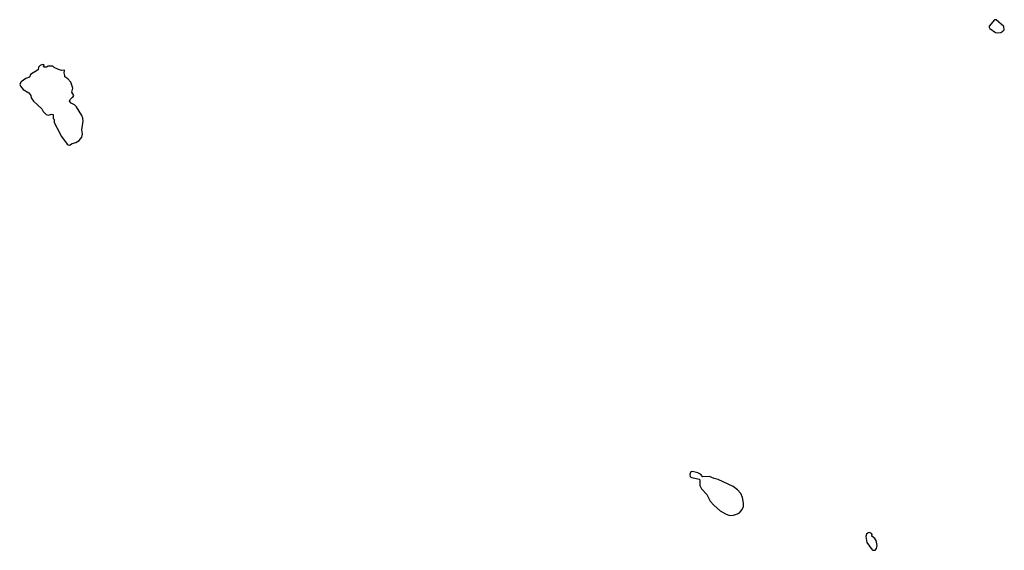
# Model space of a CAD drawing. Extents: x 2219101 to 2444320, y 201258 to 358766.
# Tile 18 of 256: x 2265481 to 2277777, y 220497 to 227120. Entities that reach past the tile are written whole.
import ezdxf

# ---------------------------------------------------------------- set-up
doc = ezdxf.new("R2010")
doc.units = 0

msp = doc.modelspace()

# ---------------------------------------------------------------- linework, layer by layer
at = {"layer": '0CON10XD'}
for points in [[(2277695, 226958), (2277735, 226962), (2277760, 226975), (2277777, 226993), (2277772, 227035), (2277675, 227120), (2277655, 227120), (2277589, 227041), (2277587, 227027), (2277595, 227010), (2277665, 226962), (2277695, 226958)], [(2266105, 225554), (2266135, 225574), (2266181, 225589), (2266226, 225614), (2266259, 225655), (2266264, 225694), (2266257, 225747), (2266272, 225855), (2266269, 225889), (2266256, 225926), (2266192, 226032), (2266165, 226058), (2266125, 226078), (2266102, 226105), (2266110, 226125), (2266135, 226150), (2266146, 226154), (2266157, 226173), (2266132, 226215), (2266143, 226265), (2266119, 226339), (2266081, 226382), (2266044, 226405), (2266047, 226425), (2266036, 226455), (2266040, 226485), (2266035, 226490), (2266005, 226484), (2265965, 226498), (2265913, 226523), (2265895, 226540), (2265835, 226538), (2265815, 226528), (2265788, 226528), (2265780, 226535), (2265788, 226558), (2265765, 226561), (2265735, 226547), (2265715, 226526), (2265712, 226495), (2265705, 226488), (2265615, 226436), (2265605, 226404), (2265558, 226385), (2265500, 226345), (2265481, 226315), (2265492, 226292), (2265525, 226247), (2265596, 226206), (2265620, 226175), (2265624, 226145), (2265655, 226101), (2265758, 226008), (2265774, 225975), (2265810, 225935), (2265845, 225930), (2265875, 225942), (2265900, 225935), (2265900, 225885), (2265910, 225875), (2265912, 225835), (2265949, 225765), (2266005, 225662), (2266074, 225565), (2266085, 225556), (2266105, 225554)], [(2274345, 220932), (2274395, 220934), (2274445, 220950), (2274469, 220965), (2274504, 221005), (2274519, 221045), (2274519, 221085), (2274508, 221155), (2274486, 221205), (2274445, 221251), (2274393, 221293), (2274205, 221380), (2274155, 221391), (2274095, 221419), (2274014, 221414), (2273985, 221446), (2273950, 221465), (2273885, 221479), (2273861, 221475), (2273850, 221445), (2273854, 221415), (2273874, 221404), (2273968, 221385), (2273973, 221375), (2273976, 221305), (2273994, 221264), (2274063, 221193), (2274105, 221110), (2274149, 221059), (2274228, 220988), (2274295, 220950), (2274345, 220932)], [(2276135, 220497), (2276165, 220500), (2276182, 220518), (2276191, 220555), (2276178, 220618), (2276162, 220642), (2276121, 220675), (2276126, 220695), (2276120, 220705), (2276095, 220718), (2276075, 220716), (2276054, 220696), (2276048, 220668), (2276062, 220595), (2276125, 220503), (2276135, 220497)]]:
    msp.add_lwpolyline(points, dxfattribs=at)

doc.saveas('drawing.dxf')
